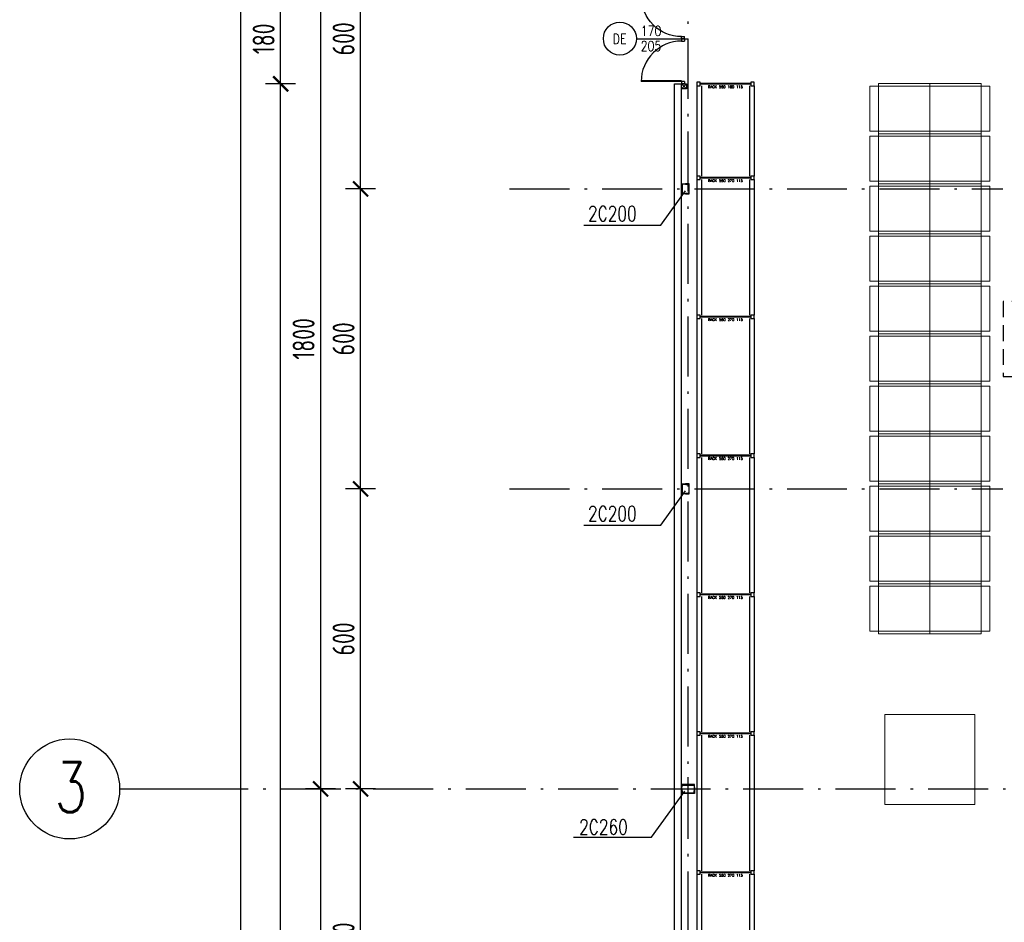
# Model space of a CAD drawing. Extents: x 153948 to 285449, y -89387 to -60195.
# Tile 43 of 101: x 247383 to 249353, y -78706 to -76901. Entities that reach past the tile are written whole.
import ezdxf
from ezdxf.enums import TextEntityAlignment as Align

# ---------------------------------------------------------------- set-up
doc = ezdxf.new("R2010")
doc.units = 0
doc.header["$LTSCALE"] = 100
doc.header["$MEASUREMENT"] = 0
doc.header["$PDMODE"] = 1
doc.linetypes.add('ACAD_ISO10W100', pattern=[18.5, 12, -3, 0.5, -3])
doc.linetypes.add('HIDDEN2', pattern=[4.7625, 3.175, -1.5875])
doc.layers.get('0').update_dxf_attribs({"linetype": 'CONTINUOUS'})
doc.layers.get('DEFPOINTS').update_dxf_attribs({"linetype": 'CONTINUOUS'})
for name, color, linetype in [('1', 2, 'CONTINUOUS'), ('ALUMINIUM', 5, 'CONTINUOUS'), ('K-STA', 2, 'CONTINUOUS'), ('OSIE', 8, 'ACAD_ISO10W100'), ('PANELE', 3, 'CONTINUOUS'), ('R-----OP', 2, 'CONTINUOUS'), ('RS REGAŁY', 7, 'CONTINUOUS'), ('TEXT', 11, 'CONTINUOUS'), ('TEXT1', 2, 'CONTINUOUS'), ('WYMIARY', 1, 'CONTINUOUS'), ('ŚWIETLIK', 2, 'CONTINUOUS')]:
    doc.layers.add(name, color=color, linetype=linetype)
doc.layers.add('RAK 140', color=2, linetype='CONTINUOUS', lineweight=9)
doc.styles.add('DYBY-NORMALNY-0-8-N', font='ROMANS.SHX', dxfattribs={"width": 0.8})
doc.styles.get("Standard").update_dxf_attribs({"font": 'txt.shx'})
doc.styles.add('STYLE2', font='isocp.shx', dxfattribs={"width": 0.8})
doc.styles.add('TXT3', font='SIMPLEX.SHX', dxfattribs={"width": 0.75, "height": 40})
doc.dimstyles.new('KRESKI_100', dxfattribs={"dimscale": 20, "dimtxt": 2.2, "dimasz": 1.5, "dimexe": 1.5, "dimexo": 1.5, "dimgap": 0.6, "dimtad": 1, "dimdec": 1, "dimrnd": 0.5, "dimdsep": 46, "dimtxsty": 'STYLE2', "dimblk1": 'ARCHTICK', "dimblk2": 'ARCHTICK', "dimsah": 1, "dimcen": 2.5, "dimdle": 1.5, "dimclrd": 10, "dimclre": 10, "dimclrt": 15, "dimadec": 0, "dimazin": 0, "dimtfac": 1, "dimtdec": 1, "dimtmove": 1, "dimatfit": 3, "dimldrblk": 'ARCHTICK', "dimfxl": 1.5, "dimfxlon": 1, "dimtolj": 1, "dimtzin": 0, "dimarcsym": 0})

# ---------------------------------------------------------------- blocks, each defined once
blk = doc.blocks.new('SC260X2')
at = {"layer": '1'}
for points in [[(-13, 9), (-13, 0), (-12.4, 0), (-12.1, 7, -0.401015), (-11.1, 7.9), (11.1, 7.9, -0.401015), (12.1, 7), (12.4, 0), (13, 0), (13, 9)], [(-13, -9), (-13, 0), (-12.4, 0), (-12.1, -7, 0.401015), (-11.1, -7.9), (11.1, -7.9, 0.401015), (12.1, -7), (12.4, 0), (13, 0), (13, -9)]]:
    blk.add_lwpolyline(points, format="xyb", close=True, dxfattribs=at)
blk = doc.blocks.new('SC200X2')
at = {"layer": '1'}
for points in [[(-10, 7.5), (-10, 0), (-9.7, 0, 0.391021), (-9.1, 0.6), (-8.7, 5.6, -0.391021), (-7.6, 6.6), (7.6, 6.6, -0.391021), (8.7, 5.6), (9.1, 0.6, 0.391021), (9.7, 0), (10, 0), (10, 7.5)], [(-10, -7.5), (-10, 0), (-9.7, 0, -0.391021), (-9.1, -0.6), (-8.7, -5.6, 0.391021), (-7.6, -6.6), (7.6, -6.6, 0.391021), (8.7, -5.6), (9.1, -0.6, -0.391021), (9.7, 0), (10, 0), (10, -7.5)]]:
    blk.add_lwpolyline(points, format="xyb", close=True, dxfattribs=at)
blk = doc.blocks.new('D90')
at = {"layer": 'ALUMINIUM'}
for p, q in [((-4.5, 0), (0, 0)), ((0, 0), (0, -5.4)), ((-90, 0), (-90, -5.4)), ((-90, 0), (-85.5, 0)), ((-90, -5.4), (-85.5, -5.4)), ((-85.5, -5.4), (-85.5, 0)), ((-6.3, -5.4), (-6.3, -86.4)), ((-4.5, -5.4), (-6.3, -5.4)), ((-4.5, 0), (-4.5, -5.4)), ((-4.5, -5.4), (-4.5, -86.4)), ((-4.5, -5.4), (0, -5.4))]:
    blk.add_line(p, q, dxfattribs=at)
blk.add_arc((-4.5, -5.4), 81, 180, 270, dxfattribs=at)
blk = doc.blocks.new('_ARCHTICK')
at = {"color": 0, "linetype": 'ByBlock', "const_width": 0.15}
blk.add_lwpolyline([(-0.5, -0.5), (0.5, 0.5)], dxfattribs=at)
blk = doc.blocks.new('*D215')
at = {"layer": 'DEFPOINTS', "color": 0, "ltscale": 0.1, "transparency": 16777216}
for p in [(248692.9, -74816), (247825, -85703), (248692.9, -85703)]:
    blk.add_point(p, dxfattribs=at)
at = {"layer": 'WYMIARY', "color": 10, "lineweight": -2, "ltscale": 0.1, "transparency": 16777216}
for p, q in [((247825, -74786), (247825, -85733)), ((247855, -74816), (247795, -74816)), ((247855, -85703), (247795, -85703))]:
    blk.add_line(p, q, dxfattribs=at)
at = {"layer": 'WYMIARY', "color": 10, "lineweight": -2, "ltscale": 0.1, "transparency": 16777216, "xscale": 30, "yscale": 30, "zscale": 30}
for p, rotation in [((247825, -74816), 90), ((247825, -85703), 270)]:
    blk.add_blockref('_ARCHTICK', p, dxfattribs=dict(at, rotation=rotation))
at = {"layer": 'WYMIARY', "color": 15, "ltscale": 0.1, "transparency": 16777216, "insert": (247791, -80259.5), "char_height": 44, "attachment_point": 5, "rotation": 90, "style": 'STYLE2'}
blk.add_mtext('\\A1;10887', dxfattribs=at)
blk = doc.blocks.new('*D218')
at = {"layer": 'DEFPOINTS', "color": 0, "ltscale": 0.1, "transparency": 16777216}
for p in [(247905, -77029.5), (247985, -77029.5), (248692.9, -83979.5)]:
    blk.add_point(p, dxfattribs=at)
at = {"layer": 'WYMIARY', "color": 10, "lineweight": -2, "ltscale": 0.1, "transparency": 16777216}
for p, q in [((247905, -84009.5), (247905, -76999.5)), ((247935, -77029.5), (247875, -77029.5)), ((247935, -83979.5), (247875, -83979.5))]:
    blk.add_line(p, q, dxfattribs=at)
at = {"layer": 'WYMIARY', "color": 10, "lineweight": -2, "ltscale": 0.1, "transparency": 16777216, "xscale": 30, "yscale": 30, "zscale": 30}
for p, rotation in [((247905, -77029.5), 90), ((247905, -83979.5), 270)]:
    blk.add_blockref('_ARCHTICK', p, dxfattribs=dict(at, rotation=rotation))
at = {"layer": 'WYMIARY', "color": 15, "ltscale": 0.1, "transparency": 16777216, "insert": (247871, -80504.5), "char_height": 44, "attachment_point": 5, "rotation": 90, "style": 'STYLE2'}
blk.add_mtext('\\A1;6950', dxfattribs=at)
blk = doc.blocks.new('*D219')
at = {"layer": 'DEFPOINTS', "color": 0, "ltscale": 0.1, "transparency": 16777216}
for p in [(247905, -76849.5), (247985, -76849.5), (247985, -77029.5)]:
    blk.add_point(p, dxfattribs=at)
at = {"layer": 'WYMIARY', "color": 10, "lineweight": -2, "ltscale": 0.1, "transparency": 16777216}
for p, q in [((247905, -77059.5), (247905, -76819.5)), ((247935, -76849.5), (247875, -76849.5)), ((247935, -77029.5), (247875, -77029.5))]:
    blk.add_line(p, q, dxfattribs=at)
at = {"layer": 'WYMIARY', "color": 10, "lineweight": -2, "ltscale": 0.1, "transparency": 16777216, "xscale": 30, "yscale": 30, "zscale": 30}
for p, rotation in [((247905, -76849.5), 90), ((247905, -77029.5), 270)]:
    blk.add_blockref('_ARCHTICK', p, dxfattribs=dict(at, rotation=rotation))
at = {"layer": 'WYMIARY', "color": 15, "ltscale": 0.1, "transparency": 16777216, "insert": (247871, -76939.5), "char_height": 44, "attachment_point": 5, "rotation": 90, "style": 'STYLE2'}
blk.add_mtext('\\A1;180', dxfattribs=at)
blk = doc.blocks.new('*D223')
at = {"layer": 'DEFPOINTS', "color": 0, "ltscale": 0.1, "transparency": 16777216}
for p in [(248065, -76639.5), (247985, -78439.5), (248065, -78439.5)]:
    blk.add_point(p, dxfattribs=at)
at = {"layer": 'WYMIARY', "color": 10, "lineweight": -2, "ltscale": 0.1, "transparency": 16777216}
for p, q in [((247985, -76609.5), (247985, -78469.5)), ((248015, -76639.5), (247955, -76639.5)), ((248015, -78439.5), (247955, -78439.5))]:
    blk.add_line(p, q, dxfattribs=at)
at = {"layer": 'WYMIARY', "color": 10, "lineweight": -2, "ltscale": 0.1, "transparency": 16777216, "xscale": 30, "yscale": 30, "zscale": 30}
for p, rotation in [((247985, -76639.5), 90), ((247985, -78439.5), 270)]:
    blk.add_blockref('_ARCHTICK', p, dxfattribs=dict(at, rotation=rotation))
at = {"layer": 'WYMIARY', "color": 15, "ltscale": 0.1, "transparency": 16777216, "insert": (247951, -77539.5), "char_height": 44, "attachment_point": 5, "rotation": 90, "style": 'STYLE2'}
blk.add_mtext('\\A1;1800', dxfattribs=at)
blk = doc.blocks.new('*D224')
at = {"layer": 'DEFPOINTS', "color": 0, "ltscale": 0.1, "transparency": 16777216}
for p in [(248065, -78439.5), (247985, -80239.5), (248065, -80239.5)]:
    blk.add_point(p, dxfattribs=at)
at = {"layer": 'WYMIARY', "color": 10, "lineweight": -2, "ltscale": 0.1, "transparency": 16777216}
for p, q in [((247985, -78409.5), (247985, -80269.5)), ((248015, -78439.5), (247955, -78439.5)), ((248015, -80239.5), (247955, -80239.5))]:
    blk.add_line(p, q, dxfattribs=at)
at = {"layer": 'WYMIARY', "color": 10, "lineweight": -2, "ltscale": 0.1, "transparency": 16777216, "xscale": 30, "yscale": 30, "zscale": 30}
for p, rotation in [((247985, -78439.5), 90), ((247985, -80239.5), 270)]:
    blk.add_blockref('_ARCHTICK', p, dxfattribs=dict(at, rotation=rotation))
at = {"layer": 'WYMIARY', "color": 15, "ltscale": 0.1, "transparency": 16777216, "insert": (247951, -79339.5), "char_height": 44, "attachment_point": 5, "rotation": 90, "style": 'STYLE2'}
blk.add_mtext('\\A1;1800', dxfattribs=at)
blk = doc.blocks.new('*D245')
at = {"layer": 'DEFPOINTS', "color": 0, "ltscale": 0.1, "transparency": 16777216}
for p in [(248065, -78439.5), (248145, -78439.5), (248145, -79039.5)]:
    blk.add_point(p, dxfattribs=at)
at = {"layer": 'WYMIARY', "color": 10, "lineweight": -2, "ltscale": 0.1, "transparency": 16777216}
for p, q in [((248065, -79069.5), (248065, -78409.5)), ((248095, -78439.5), (248035, -78439.5)), ((248095, -79039.5), (248035, -79039.5))]:
    blk.add_line(p, q, dxfattribs=at)
at = {"layer": 'WYMIARY', "color": 10, "lineweight": -2, "ltscale": 0.1, "transparency": 16777216, "xscale": 30, "yscale": 30, "zscale": 30}
for p, rotation in [((248065, -78439.5), 90), ((248065, -79039.5), 270)]:
    blk.add_blockref('_ARCHTICK', p, dxfattribs=dict(at, rotation=rotation))
at = {"layer": 'WYMIARY', "color": 15, "ltscale": 0.1, "transparency": 16777216, "insert": (248031, -78739.5), "char_height": 44, "attachment_point": 5, "rotation": 90, "style": 'STYLE2'}
blk.add_mtext('\\A1;600', dxfattribs=at)
blk = doc.blocks.new('*D246')
at = {"layer": 'DEFPOINTS', "color": 0, "ltscale": 0.1, "transparency": 16777216}
for p in [(248065, -77839.5), (248145, -77839.5), (248145, -78439.5)]:
    blk.add_point(p, dxfattribs=at)
at = {"layer": 'WYMIARY', "color": 10, "lineweight": -2, "ltscale": 0.1, "transparency": 16777216}
for p, q in [((248065, -78469.5), (248065, -77809.5)), ((248095, -77839.5), (248035, -77839.5)), ((248095, -78439.5), (248035, -78439.5))]:
    blk.add_line(p, q, dxfattribs=at)
at = {"layer": 'WYMIARY', "color": 10, "lineweight": -2, "ltscale": 0.1, "transparency": 16777216, "xscale": 30, "yscale": 30, "zscale": 30}
for p, rotation in [((248065, -77839.5), 90), ((248065, -78439.5), 270)]:
    blk.add_blockref('_ARCHTICK', p, dxfattribs=dict(at, rotation=rotation))
at = {"layer": 'WYMIARY', "color": 15, "ltscale": 0.1, "transparency": 16777216, "insert": (248031, -78139.5), "char_height": 44, "attachment_point": 5, "rotation": 90, "style": 'STYLE2'}
blk.add_mtext('\\A1;600', dxfattribs=at)
blk = doc.blocks.new('*D247')
at = {"layer": 'DEFPOINTS', "color": 0, "ltscale": 0.1, "transparency": 16777216}
for p in [(248065, -77239.5), (248145, -77239.5), (248145, -77839.5)]:
    blk.add_point(p, dxfattribs=at)
at = {"layer": 'WYMIARY', "color": 10, "lineweight": -2, "ltscale": 0.1, "transparency": 16777216}
for p, q in [((248065, -77869.5), (248065, -77209.5)), ((248095, -77239.5), (248035, -77239.5)), ((248095, -77839.5), (248035, -77839.5))]:
    blk.add_line(p, q, dxfattribs=at)
at = {"layer": 'WYMIARY', "color": 10, "lineweight": -2, "ltscale": 0.1, "transparency": 16777216, "xscale": 30, "yscale": 30, "zscale": 30}
for p, rotation in [((248065, -77239.5), 90), ((248065, -77839.5), 270)]:
    blk.add_blockref('_ARCHTICK', p, dxfattribs=dict(at, rotation=rotation))
at = {"layer": 'WYMIARY', "color": 15, "ltscale": 0.1, "transparency": 16777216, "insert": (248031, -77539.5), "char_height": 44, "attachment_point": 5, "rotation": 90, "style": 'STYLE2'}
blk.add_mtext('\\A1;600', dxfattribs=at)
blk = doc.blocks.new('*D248')
at = {"layer": 'DEFPOINTS', "color": 0, "ltscale": 0.1, "transparency": 16777216}
for p in [(248065, -76639.5), (248145, -76639.5), (248145, -77239.5)]:
    blk.add_point(p, dxfattribs=at)
at = {"layer": 'WYMIARY', "color": 10, "lineweight": -2, "ltscale": 0.1, "transparency": 16777216}
for p, q in [((248065, -77269.5), (248065, -76609.5)), ((248095, -76639.5), (248035, -76639.5)), ((248095, -77239.5), (248035, -77239.5))]:
    blk.add_line(p, q, dxfattribs=at)
at = {"layer": 'WYMIARY', "color": 10, "lineweight": -2, "ltscale": 0.1, "transparency": 16777216, "xscale": 30, "yscale": 30, "zscale": 30}
for p, rotation in [((248065, -76639.5), 90), ((248065, -77239.5), 270)]:
    blk.add_blockref('_ARCHTICK', p, dxfattribs=dict(at, rotation=rotation))
at = {"layer": 'WYMIARY', "color": 15, "ltscale": 0.1, "transparency": 16777216, "insert": (248031, -76939.5), "char_height": 44, "attachment_point": 5, "rotation": 90, "style": 'STYLE2'}
blk.add_mtext('\\A1;600', dxfattribs=at)
blk = doc.blocks.new('RACK 550 180 115')
at = {"color": 6}
for p, q in [((2.75, 108), (2.75, 7)), ((4.25, 108), (4.25, 7)), ((7, 115), (187.8, 115)), ((7, 105.5), (187.8, 105.5)), ((7, 9.5), (187.8, 9.5)), ((7, 0), (187.8, 0))]:
    blk.add_line(p, q, dxfattribs=at)
for points in [[(0, 108), (7, 108), (7, 115), (0, 115)], [(0, 0), (7, 0), (7, 7), (0, 7)]]:
    blk.add_lwpolyline(points, close=True, dxfattribs=at)
at = {"color": 6, "insert": (9.25, 57.5), "char_height": 5, "width": 101, "attachment_point": 5, "rotation": 90}
blk.add_mtext('RACK 550 180 115', dxfattribs=at)
blk = doc.blocks.new('RACK 550 270 115')
at = {"color": 6}
for p, q in [((2.75, 108), (2.75, 7)), ((4.25, 108), (4.25, 7)), ((7, 115), (277.8, 115)), ((7, 105.5), (277.8, 105.5)), ((7, 9.5), (277.8, 9.5)), ((7, 0), (277.8, 0))]:
    blk.add_line(p, q, dxfattribs=at)
for points in [[(0, 108), (7, 108), (7, 115), (0, 115)], [(0, 0), (7, 0), (7, 7), (0, 7)]]:
    blk.add_lwpolyline(points, close=True, dxfattribs=at)
at = {"color": 6, "insert": (9.25, 57.5), "char_height": 5, "width": 101, "attachment_point": 5, "rotation": 90}
blk.add_mtext('RACK 550 270 115', dxfattribs=at)

msp = doc.modelspace()

# ---------------------------------------------------------------- linework, layer by layer
at = {"layer": 'K-STA', "ltscale": 0.1}
for p, q in [((248707.4, -77039.55), (248717.4, -77029.55)), ((248707.4, -77029.55), (248717.4, -77039.55))]:
    msp.add_line(p, q, dxfattribs=at)
at = {"layer": 'K-STA'}
msp.add_lwpolyline([(248707.4, -77029.55), (248717.4, -77029.55), (248717.4, -77039.55), (248707.4, -77039.55)], close=True, dxfattribs=at)
at = {"layer": 'OSIE', "ltscale": 0.1}
for p, q in [((248720.4, -86679.55), (248720.4, -73374.65)), ((248363.17, -77239.55), (249349.98, -77239.55)), ((248363.17, -77839.55), (249349.98, -77839.55)), ((247720.4, -78439.55), (263229.19, -78439.55))]:
    msp.add_line(p, q, dxfattribs=at)
at = {"layer": 'OSIE', "ltscale": 0.5}
msp.add_line((248720.4, -78452.33), (248720.4, -78415.71), dxfattribs=at)
at = {"layer": 'PANELE', "ltscale": 0.1}
msp.add_line((248692.9, -77029.55), (248707.4, -77029.55), dxfattribs=at)
at = {"layer": 'PANELE', "ltscale": 0.5}
for p, q in [((248692.9, -83279.55), (248692.9, -77029.55)), ((248707.4, -83279.55), (248707.4, -77029.55))]:
    msp.add_line(p, q, dxfattribs=at)
at = {"layer": 'R-----OP'}
msp.add_lwpolyline([(248616.76, -76939.55), (248720.4, -76939.55)], dxfattribs=at)
msp.add_circle((248583.76, -76939.07), 33, dxfattribs=at)
at = {"layer": 'RAK 140'}
for points in [[(249083.89, -77124.15), (249203.89, -77124.15), (249203.89, -77034.15), (249083.89, -77034.15)], [(249100.89, -77129.15), (249100.89, -77029.15), (249203.89, -77029.15), (249203.89, -77129.15)], [(249203.89, -77129.15), (249203.89, -77029.15), (249306.89, -77029.15), (249306.89, -77129.15)], [(249203.89, -77124.15), (249323.89, -77124.15), (249323.89, -77034.15), (249203.89, -77034.15)], [(249083.89, -77224.15), (249203.89, -77224.15), (249203.89, -77134.15), (249083.89, -77134.15)], [(249100.89, -77229.15), (249100.89, -77129.15), (249203.89, -77129.15), (249203.89, -77229.15)], [(249203.89, -77229.15), (249203.89, -77129.15), (249306.89, -77129.15), (249306.89, -77229.15)], [(249203.89, -77224.15), (249323.89, -77224.15), (249323.89, -77134.15), (249203.89, -77134.15)], [(249083.89, -77324.15), (249203.89, -77324.15), (249203.89, -77234.15), (249083.89, -77234.15)], [(249100.89, -77329.15), (249100.89, -77229.15), (249203.89, -77229.15), (249203.89, -77329.15)], [(249203.89, -77329.15), (249203.89, -77229.15), (249306.89, -77229.15), (249306.89, -77329.15)], [(249203.89, -77324.15), (249323.89, -77324.15), (249323.89, -77234.15), (249203.89, -77234.15)], [(249083.89, -77424.15), (249203.89, -77424.15), (249203.89, -77334.15), (249083.89, -77334.15)], [(249100.89, -77429.15), (249100.89, -77329.15), (249203.89, -77329.15), (249203.89, -77429.15)], [(249203.89, -77429.15), (249203.89, -77329.15), (249306.89, -77329.15), (249306.89, -77429.15)], [(249203.89, -77424.15), (249323.89, -77424.15), (249323.89, -77334.15), (249203.89, -77334.15)], [(249083.89, -77524.15), (249203.89, -77524.15), (249203.89, -77434.15), (249083.89, -77434.15)], [(249100.89, -77529.15), (249100.89, -77429.15), (249203.89, -77429.15), (249203.89, -77529.15)], [(249203.89, -77529.15), (249203.89, -77429.15), (249306.89, -77429.15), (249306.89, -77529.15)], [(249203.89, -77524.15), (249323.89, -77524.15), (249323.89, -77434.15), (249203.89, -77434.15)], [(249100.89, -77629.15), (249100.89, -77529.15), (249203.89, -77529.15), (249203.89, -77629.15)], [(249203.89, -77629.15), (249203.89, -77529.15), (249306.89, -77529.15), (249306.89, -77629.15)], [(249083.89, -77624.15), (249203.89, -77624.15), (249203.89, -77534.15), (249083.89, -77534.15)], [(249203.89, -77624.15), (249323.89, -77624.15), (249323.89, -77534.15), (249203.89, -77534.15)], [(249100.89, -77729.15), (249100.89, -77629.15), (249203.89, -77629.15), (249203.89, -77729.15)], [(249203.89, -77729.15), (249203.89, -77629.15), (249306.89, -77629.15), (249306.89, -77729.15)], [(249083.89, -77724.15), (249203.89, -77724.15), (249203.89, -77634.15), (249083.89, -77634.15)], [(249203.89, -77724.15), (249323.89, -77724.15), (249323.89, -77634.15), (249203.89, -77634.15)], [(249100.89, -77829.15), (249100.89, -77729.15), (249203.89, -77729.15), (249203.89, -77829.15)], [(249203.89, -77829.15), (249203.89, -77729.15), (249306.89, -77729.15), (249306.89, -77829.15)], [(249083.89, -77824.15), (249203.89, -77824.15), (249203.89, -77734.15), (249083.89, -77734.15)], [(249203.89, -77824.15), (249323.89, -77824.15), (249323.89, -77734.15), (249203.89, -77734.15)], [(249100.89, -77929.15), (249100.89, -77829.15), (249203.89, -77829.15), (249203.89, -77929.15)], [(249203.89, -77929.15), (249203.89, -77829.15), (249306.89, -77829.15), (249306.89, -77929.15)], [(249083.89, -77924.15), (249203.89, -77924.15), (249203.89, -77834.15), (249083.89, -77834.15)], [(249203.89, -77924.15), (249323.89, -77924.15), (249323.89, -77834.15), (249203.89, -77834.15)], [(249083.89, -78024.15), (249203.89, -78024.15), (249203.89, -77934.15), (249083.89, -77934.15)], [(249100.89, -78029.15), (249100.89, -77929.15), (249203.89, -77929.15), (249203.89, -78029.15)], [(249203.89, -78029.15), (249203.89, -77929.15), (249306.89, -77929.15), (249306.89, -78029.15)], [(249203.89, -78024.15), (249323.89, -78024.15), (249323.89, -77934.15), (249203.89, -77934.15)], [(249083.89, -78124.15), (249203.89, -78124.15), (249203.89, -78034.15), (249083.89, -78034.15)], [(249100.89, -78129.15), (249100.89, -78029.15), (249203.89, -78029.15), (249203.89, -78129.15)], [(249203.89, -78129.15), (249203.89, -78029.15), (249306.89, -78029.15), (249306.89, -78129.15)], [(249203.89, -78124.15), (249323.89, -78124.15), (249323.89, -78034.15), (249203.89, -78034.15)], [(249114.02, -78470.75), (249114.02, -78290.75), (249293.77, -78290.75), (249293.77, -78470.75)]]:
    msp.add_lwpolyline(points, close=True, dxfattribs=at)
at = {"layer": 'TEXT'}
for p, q in [((248665.53, -77312.19), (248715.4, -77243.3)), ((248511.71, -77312.19), (248665.53, -77312.19)), ((248665.53, -77912.19), (248715.4, -77843.3)), ((248511.71, -77912.19), (248665.53, -77912.19)), ((248646.99, -78536.18), (248713.86, -78444.05)), ((248490.8, -78536.18), (248646.99, -78536.18))]:
    msp.add_line(p, q, dxfattribs=at)
at = {"layer": 'TEXT1'}
msp.add_line((247583.04, -78439.55), (247720.4, -78439.55), dxfattribs=at)
msp.add_circle((247483.04, -78439.55), 100, dxfattribs=at)
at = {"layer": 'ŚWIETLIK', "linetype": 'HIDDEN2', "ltscale": 0.1}
msp.add_lwpolyline([(249350.4, -77614.55), (249590.4, -77614.55), (249590.4, -77464.55), (249350.4, -77464.55)], close=True, dxfattribs=at)

# ---------------------------------------------------------------- block references
at = {"layer": 'ALUMINIUM', "ltscale": 0.1, "xscale": -1, "rotation": 270}
msp.add_blockref('D90', (248712.8, -76849.55), dxfattribs=at)
at = {"layer": 'ALUMINIUM', "ltscale": 0.1, "rotation": 270}
msp.add_blockref('D90', (248712.8, -77029.55), dxfattribs=at)
at = {"layer": 'K-STA', "ltscale": 0.5, "rotation": 270}
for p in [(248714.9, -77239.55), (248714.9, -77839.55)]:
    msp.add_blockref('SC200X2', p, dxfattribs=at)
at = {"layer": 'K-STA', "ltscale": 0.5}
msp.add_blockref('SC260X2', (248720.4, -78439.55), dxfattribs=at)
at = {"layer": 'RS REGAŁY', "rotation": 270}
for name, p in [('RACK 550 180 115', (248737.49, -77026.18)), ('RACK 550 270 115', (248737.49, -77213.98)), ('RACK 550 270 115', (248737.49, -77491.78)), ('RACK 550 270 115', (248737.49, -77769.58)), ('RACK 550 270 115', (248737.49, -78047.38)), ('RACK 550 270 115', (248737.49, -78325.18)), ('RACK 550 270 115', (248737.49, -78602.98))]:
    msp.add_blockref(name, p, dxfattribs=at)

# ---------------------------------------------------------------- texts
at = {"layer": 'R-----OP', "color": 2, "style": 'DYBY-NORMALNY-0-8-N', "width": 0.8}
for s, p in [('170', (248625.7, -76933.82)), ('205', (248625.4, -76963.92))]:
    msp.add_text(s, height=20, dxfattribs=at).set_placement(p)
msp.add_text('DE', height=20, dxfattribs=at).set_placement((248583.4, -76939.59), align=Align.MIDDLE_CENTER)
at = {"layer": 'TEXT', "style": 'TXT3', "width": 0.75}
for s, p in [('2C200', (248520, -77303.9)), ('2C200', (248520, -77903.9)), ('2C260', (248502.25, -78530.71))]:
    msp.add_text(s, height=30, dxfattribs=at).set_placement(p)
at = {"layer": 'TEXT1', "style": 'TXT3', "width": 0.75}
msp.add_text('3', height=100, dxfattribs=at).set_placement((247453.24, -78486.19))

# ---------------------------------------------------------------- dimensions: what is measured, and where the dimension line sits
at = {"layer": 'WYMIARY', "ltscale": 0.1}
for base, p1, p2, picture, middle in [((247824.99, -85703.05), (248692.9, -74816.05), (248692.9, -85703.05), '*D215', (247790.99, -80259.55)), ((247984.99, -78439.55), (248064.99, -76639.55), (248064.99, -78439.55), '*D223', (247950.99, -77539.55)), ((248064.99, -76639.55), (248144.99, -77239.55), (248144.99, -76639.55), '*D248', (248030.99, -76939.55)), ((247904.99, -76849.55), (247984.99, -77029.55), (247984.99, -76849.55), '*D219', (247870.99, -76939.55)), ((247904.99, -77029.55), (248692.9, -83979.55), (247984.99, -77029.55), '*D218', (247870.99, -80504.55)), ((248064.99, -77239.55), (248144.99, -77839.55), (248144.99, -77239.55), '*D247', (248030.99, -77539.55)), ((248064.99, -77839.55), (248144.99, -78439.55), (248144.99, -77839.55), '*D246', (248030.99, -78139.55)), ((247984.99, -80239.55), (248064.99, -78439.55), (248064.99, -80239.55), '*D224', (247950.99, -79339.55)), ((248064.99, -78439.55), (248144.99, -79039.55), (248144.99, -78439.55), '*D245', (248030.99, -78739.55))]:
    dim = msp.add_linear_dim(base=base, p1=p1, p2=p2, angle=90, dimstyle='KRESKI_100', dxfattribs=at)
    dim.commit()
    dim.dimension.update_dxf_attribs({"geometry": picture, "text_midpoint": middle})

doc.saveas('drawing.dxf')
